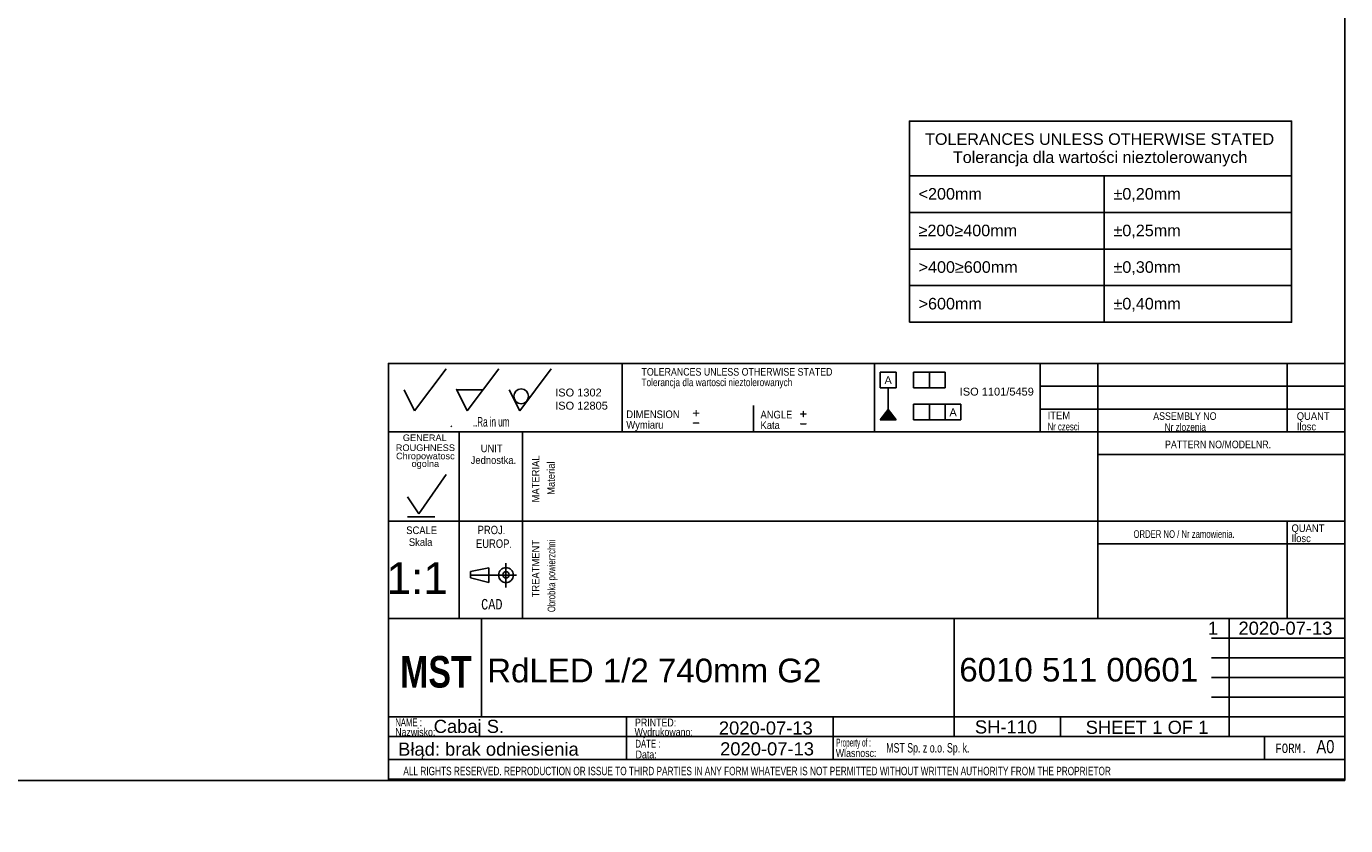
# Model space of a CAD drawing. Header units: millimetres. Extents: x 25 to 1167, y 11 to 816.
# Tile 9 of 18: x 916 to 1167, y 11 to 163. Entities that reach past the tile are written whole.
import ezdxf
from ezdxf.entities.mleader import LeaderData, LeaderLine
from ezdxf.enums import TextEntityAlignment as Align
from ezdxf.lldxf.tags import DXFTag
from ezdxf.math import Vec2, Vec3

# ---------------------------------------------------------------- set-up
doc = ezdxf.new("R2010")
doc.units = ezdxf.units.MM
doc.layers.add('10', color=7, linetype='Continuous')
doc.layers.add('Default', color=7, linetype='Continuous')
doc.styles.add('SEACAD_Arial', font='arial.ttf')
doc.styles.add('SEACAD_Lucida_Console', font='lucon.TTF', dxfattribs={"width": 0.8})
tags = doc.linetypes.add('CENTER2', pattern=[28.575, 19.05, -3.175, 3.175, -3.175]).pattern_tags.tags
tags[10:11] = [DXFTag(74, 4), DXFTag(75, 0), DXFTag(340, '0'), DXFTag(46, 0.0), DXFTag(50, 0.0), DXFTag(44, 0.0), DXFTag(45, 0.0)]
tags[8:9] = [DXFTag(74, 4), DXFTag(75, 0), DXFTag(340, '0'), DXFTag(46, 0.0), DXFTag(50, 0.0), DXFTag(44, 0.0), DXFTag(45, 0.0)]
tags[6:7] = [DXFTag(74, 4), DXFTag(75, 0), DXFTag(340, '0'), DXFTag(46, 0.0), DXFTag(50, 0.0), DXFTag(44, 0.0), DXFTag(45, 0.0)]
tags[4:5] = [DXFTag(74, 4), DXFTag(75, 0), DXFTag(340, '0'), DXFTag(46, 0.0), DXFTag(50, 0.0), DXFTag(44, 0.0), DXFTag(45, 0.0)]

# ---------------------------------------------------------------- blocks, each defined once
blk = doc.blocks.new('SE')
at = {"color": 7, "linetype": 'Continuous'}
for p, q in [((1084.18, 134.69), (1156.89, 134.69)), ((1121.25, 134.69), (1121.25, 127.72)), ((1084.18, 127.72), (1156.89, 127.72)), ((1121.25, 127.72), (1121.25, 120.75)), ((1084.18, 120.75), (1156.89, 120.75)), ((1121.25, 120.75), (1121.25, 113.78)), ((1084.18, 113.78), (1156.89, 113.78)), ((1121.25, 113.78), (1121.25, 106.82))]:
    blk.add_line(p, q, dxfattribs=at)
blk.add_lwpolyline([(1084.18, 106.82), (1084.18, 145.1), (1156.89, 145.1), (1156.89, 106.82), (1084.18, 106.82)], dxfattribs=at)
at = {"color": 7, "linetype": 'Continuous', "style": 'SEACAD_Arial'}
for s, p in [('TOLERANCES UNLESS OTHERWISE STATED', (1087.17, 142.77)), ('Tolerancja dla wartości nieztolerowanych', (1092.46, 139.32)), ('<200mm', (1085.94, 132.35)), ('±0,20mm', (1123.02, 132.35)), ('≥200≥400mm', (1085.94, 125.38)), ('±0,25mm', (1123.02, 125.38)), ('>400≥600mm', (1085.94, 118.42)), ('±0,30mm', (1123.02, 118.42)), ('>600mm', (1085.94, 111.45)), ('±0,40mm', (1123.02, 111.45))]:
    blk.add_text(s, height=2.2, dxfattribs=at).set_placement(p, align=Align.TOP_LEFT)
blk = doc.blocks.new('SEANNOT_GROUP18')
at = {"layer": 'Default', "color": 7, "linetype": 'Continuous', "style": 'SEACAD_Arial'}
blk.add_text('RdLED 1/2 740mm G2', height=4.5, dxfattribs=at).set_placement((1003.86, 42.8), align=Align.TOP_LEFT)
blk = doc.blocks.new('SEANNOT_GROUP19')
at = {"layer": 'Default', "color": 7, "linetype": 'Continuous', "style": 'SEACAD_Arial'}
blk.add_text('6010 511 00601', height=4.5, dxfattribs=at).set_placement((1093.69, 42.95), align=Align.TOP_LEFT)
blk = doc.blocks.new('SEANNOT_GROUP20')
at = {"layer": 'Default', "color": 7, "linetype": 'Continuous', "style": 'SEACAD_Arial'}
blk.add_text('Cabaj S.', height=2.5, dxfattribs=at).set_placement((993.69, 31.17), align=Align.TOP_LEFT)
blk = doc.blocks.new('SEANNOT_GROUP21')
at = {"layer": 'Default', "color": 7, "linetype": 'Continuous', "style": 'SEACAD_Arial'}
blk.add_text('SH-110', height=2.5, dxfattribs=at).set_placement((1096.65, 31.06), align=Align.TOP_LEFT)
blk = doc.blocks.new('SEANNOT_GROUP22')
at = {"layer": 'Default', "color": 7, "linetype": 'Continuous', "style": 'SEACAD_Arial'}
blk.add_text('1:1', height=6, dxfattribs=at).set_placement((984.72, 61.13), align=Align.TOP_LEFT)
blk = doc.blocks.new('_Dot')
at = {"color": 0, "linetype": 'ByBlock', "lineweight": -2}
blk.add_line((-0.5, 0), (-1, 0), dxfattribs=at)
at = {"color": 0, "linetype": 'ByBlock', "const_width": 0.5}
blk.add_lwpolyline([(-0.25, 0, 1), (0.25, 0, 1)], format="xyb", close=True, dxfattribs=at)
blk = doc.blocks.new('SEANNOT_GROUP24')
at = {"layer": 'Default', "color": 7, "linetype": 'Continuous', "style": 'SEACAD_Arial'}
blk.add_text('2020-07-13', height=2.5, dxfattribs=at).set_placement((1047.94, 30.86), align=Align.TOP_LEFT)
blk = doc.blocks.new('SEANNOT_GROUP25')
at = {"layer": 'Default', "color": 7, "linetype": 'Continuous', "style": 'SEACAD_Arial'}
blk.add_text('2020-07-13', height=2.5, dxfattribs=at).set_placement((1048.18, 26.89), align=Align.TOP_LEFT)
blk = doc.blocks.new('SEANNOT_GROUP26')
at = {"layer": 'Default', "color": 7, "linetype": 'Continuous', "style": 'SEACAD_Arial'}
blk.add_text('1    2020-07-13', height=2.5, dxfattribs=at).set_placement((1140.98, 49.85), align=Align.TOP_LEFT)
blk = doc.blocks.new('SEANNOT_GROUP27')
at = {"layer": 'Default', "color": 7, "linetype": 'Continuous', "style": 'SEACAD_Arial'}
for s, p in [('SHEET ', (1117.73, 30.99)), ('1', (1130.39, 30.99)), (' OF ', (1132.35, 30.99)), ('1', (1139.14, 30.99))]:
    blk.add_text(s, height=2.5, dxfattribs=at).set_placement(p, align=Align.TOP_LEFT)

msp = doc.modelspace()

# ---------------------------------------------------------------- hatches: boundary and pattern name
at = {"layer": 'Default', "linetype": 'Continuous'}
msp.add_hatch(color=7, dxfattribs=at).paths.add_polyline_path([(1080.154, 90.215), (1078.654, 88.23), (1081.654, 88.23)])

# ---------------------------------------------------------------- linework, layer by layer
at = {"layer": '10', "color": 7, "linetype": 'Continuous'}
for p, q in [((990.061, 89.968), (996.061, 97.968)), ((1000.061, 89.968), (1006.061, 97.968)), ((1010.061, 89.968), (1016.061, 97.968)), ((1029.561, 98.968), (1029.561, 85.968)), ((1077.561, 98.968), (1077.561, 85.968)), ((1109.061, 98.968), (1109.061, 85.968)), ((1120.061, 98.968), (1120.061, 50.468)), ((1156.061, 98.968), (1156.061, 85.968)), ((988.061, 93.968), (990.061, 89.968)), ((998.061, 93.968), (1003.061, 93.968)), ((998.061, 93.968), (1000.061, 89.968)), ((1008.061, 93.968), (1010.061, 89.968)), ((1167.061, 94.634), (1109.061, 94.634)), ((1054.561, 90.968), (1054.561, 85.968)), ((1167.061, 90.301), (1109.061, 90.301)), ((1167.061, 85.968), (985.061, 85.968)), ((996.935, 86.894), (997.111, 87.1)), ((998.561, 85.968), (998.561, 50.468)), ((998.561, 85.968), (998.561, 51.968)), ((1010.561, 85.968), (1010.561, 50.468)), ((1167.061, 81.634), (1120.061, 81.634)), ((990.863, 70.332), (996.062, 77.837)), ((988.721, 73.614), (990.863, 70.332)), ((1167.061, 68.968), (985.061, 68.968)), ((988.721, 69.793), (993.92, 69.793)), ((1156.061, 68.968), (1156.061, 50.468)), ((1167.061, 64.634), (1120.061, 64.634)), ((1007.436, 60.943), (1007.436, 56.335)), ((1007.436, 60.943), (1007.436, 56.335)), ((1000.707, 59.383), (1004.192, 60.075)), ((1000.707, 58.19), (1000.707, 59.383)), ((1004.192, 57.306), (1000.707, 58.19)), ((1004.192, 60.075), (1004.192, 57.306)), ((1092.686, 50.468), (985.061, 50.468)), ((1092.561, 50.468), (985.061, 50.468)), ((1002.78, 31.718), (1002.78, 50.468)), ((1141.686, 50.468), (1167.186, 50.468)), ((1145.061, 27.968), (1145.061, 50.468)), ((1141.686, 46.718), (1167.186, 46.718)), ((1141.686, 42.968), (1167.186, 42.968)), ((1141.686, 39.218), (1167.186, 39.218)), ((1141.686, 35.468), (1167.186, 35.468)), ((985.061, 31.718), (1167.186, 31.718)), ((1030.371, 31.673), (1030.371, 23.548)), ((1069.672, 31.673), (1069.672, 23.548)), ((1112.936, 31.718), (1112.936, 27.968)), ((985.061, 27.968), (1141.686, 27.968)), ((1151.748, 27.968), (1151.748, 23.593)), ((985.061, 23.593), (1167.061, 23.593))]:
    msp.add_line(p, q, dxfattribs=at)
at = {"layer": '10', "color": 7, "linetype": 'CENTER2'}
msp.add_line((1000.707, 58.69), (1009.422, 58.69), dxfattribs=at)
at = {"layer": '10', "color": 7, "linetype": 'Continuous'}
for points in [[(1167.061, 19.843), (1167.061, 98.968), (985.061, 98.968), (985.061, 19.843), (1167.061, 19.843)], [(1092.686, 50.468), (1092.686, 27.968), (1167.061, 27.968), (1167.061, 50.468), (1092.686, 50.468)]]:
    msp.add_lwpolyline(points, dxfattribs=at)
for centre, radius in [((1010.333, 92.722), 1.402), ((1007.436, 58.691), 1.415), ((1007.436, 58.749), 0.607)]:
    msp.add_circle(centre, radius, dxfattribs=at)
msp.add_point((998.061, 93.968), dxfattribs=at)
at = {"layer": 'Default', "color": 7, "linetype": 'Continuous'}
for p, q in [((1167.015, 19.609), (1167.015, 816.462)), ((1078.654, 94.321), (1078.654, 97.321)), ((1078.654, 97.321), (1081.654, 97.321)), ((1081.654, 97.321), (1081.654, 94.321)), ((1084.99, 94.321), (1084.99, 97.321)), ((1084.99, 97.321), (1090.99, 97.321)), ((1087.99, 97.321), (1087.99, 94.321)), ((1090.99, 97.321), (1090.99, 94.321)), ((1081.654, 94.321), (1078.654, 94.321)), ((1080.154, 90.215), (1080.154, 94.321)), ((1090.99, 94.321), (1084.99, 94.321)), ((1084.99, 88.23), (1084.99, 91.23)), ((1084.99, 91.23), (1093.99, 91.23)), ((1087.99, 91.23), (1087.99, 88.23)), ((1090.99, 88.23), (1090.99, 91.23)), ((1093.99, 91.23), (1093.99, 88.23)), ((1078.654, 88.23), (1080.154, 90.215)), ((1081.654, 88.23), (1078.654, 88.23)), ((1080.154, 90.215), (1081.654, 88.23)), ((1093.99, 88.23), (1084.99, 88.23)), ((25.309, 19.609), (1167.015, 19.609))]:
    msp.add_line(p, q, dxfattribs=at)

# ---------------------------------------------------------------- block references
msp.add_blockref('SE', (0, 0))
at = {"layer": 'Default'}
for name in ['SEANNOT_GROUP22', 'SEANNOT_GROUP26', 'SEANNOT_GROUP18', 'SEANNOT_GROUP19', 'SEANNOT_GROUP20', 'SEANNOT_GROUP24', 'SEANNOT_GROUP21', 'SEANNOT_GROUP27', 'SEANNOT_GROUP25']:
    msp.add_blockref(name, (0, 0), dxfattribs=at)

# ---------------------------------------------------------------- texts
at = {"layer": '10', "attachment_point": 1}
for s, insert, char_height, width, style in [('{\\farial rounded mt|b0||i0||c0|p34;\\C7;\\H1.45000002;\\W0.83002;TOLERANCES UNLESS OTHERWISE STATED}', (1033.217, 98.105), 1.45, 38.61414, 'SEACAD_Arial'), ('{\\farial rounded mt|b0||i0||c0|p34;\\C7;\\H1.45000002;\\W0.77704;Tolerancja dla wartosci nieztolerowanych}', (1033.217, 96.105), 1.45, 36.02936, 'SEACAD_Arial'), ('{\\farial rounded mt|b0||i0||c0|p34;\\C7;\\H1.8;\\W0.608;..Ra in um}', (1001.125, 88.768), 1.8, 8.92175, 'SEACAD_Arial'), ('{\\farial rounded mt|b0||i0||c0|p34;\\C7;\\H1.45000002;\\W0.883;Wymiaru}', (1030.332, 88.025), 1.45, 8.67569, 'SEACAD_Arial'), ('{\\farial rounded mt|b0||i0||c0|p34;\\C7;\\H1.45000002;\\W0.883;DIMENSION}', (1030.332, 90.025), 1.45, 10.15001, 'SEACAD_Arial'), ('{\\farial rounded mt|b0||i0||c0|p34;\\C7;\\H1.45000002;\\W0.883;ANGLE}', (1055.86, 89.961), 1.45, 6.05218, 'SEACAD_Arial'), ('{\\farial rounded mt|b0||i0||c0|p34;\\C7;\\H1.45000002;\\W0.883;Kata}', (1055.86, 87.961), 1.45, 5.07501, 'SEACAD_Arial'), ('{\\farial rounded mt|b0||i0||c0|p34;\\C7;\\H1.45000002;\\W0.883;ITEM}', (1110.5, 89.81), 1.45, 4.25544, 'SEACAD_Arial'), ('{\\farial rounded mt|b0||i0||c0|p34;\\C7;\\H1.45000002;\\W0.83002;ASSEMBLY NO}', (1130.579, 89.684), 1.45, 12.82936, 'SEACAD_Arial'), ('{\\farial rounded mt|b0||i0||c0|p34;\\C7;\\H1.45000002;\\W0.883;QUANT}', (1157.891, 89.684), 1.45, 6.24131, 'SEACAD_Arial'), ('{\\farial rounded mt|b0||i0||c0|p34;\\C7;\\H1.45000002;\\W0.72406;Nr czesci }', (1110.5, 87.684), 1.45, 7.78588, 'SEACAD_Arial'), ('{\\farial rounded mt|b0||i0||c0|p34;\\C7;\\H1.45000002;\\W0.77704;Nr zlozenia}', (1132.743, 87.584), 1.45, 9.50428, 'SEACAD_Arial'), ('{\\farial rounded mt|b0||i0||c0|p34;\\C7;\\H1.45000002;\\W0.883;Ilosc}', (1157.891, 87.684), 1.45, 6.93479, 'SEACAD_Arial'), ('{\\farial rounded mt|b0||i0||c0|p34;\\C7;\\H1.45000002;\\W0.883;UNIT}', (1002.627, 83.54), 1.45, 4.16088, 'SEACAD_Arial'), ('{\\farial rounded mt|b0||i0||c0|p34;\\C7;\\H1.45000002;\\W0.83002;PATTERN NO/MODELNR.}', (1132.833, 84.289), 1.45, 21.43479, 'SEACAD_Arial'), ('{\\farial rounded mt|b0||i0||c0|p34;\\C7;\\H1.45000002;\\W0.883;Jednostka.}', (1000.724, 81.302), 1.45, 8.72628, 'SEACAD_Arial'), ('{\\farial rounded mt|b0||i0||c0|p34;\\C7;\\H1.45000002;\\W0.883;SCALE}', (988.461, 67.955), 1.45, 5.86305, 'SEACAD_Arial'), ('{\\farial rounded mt|b0||i0||c0|p34;\\C7;\\H1.60000002;\\W0.8;PROJ.}', (1002.048, 68.091), 1.6, 5.11305, 'SEACAD_Arial'), ('{\\farial rounded mt|b0||i0||c0|p34;\\C7;\\H1.45000002;\\W0.883;QUANT}', (1156.891, 68.35), 1.45, 6.24131, 'SEACAD_Arial'), ('{\\farial rounded mt|b0||i0||c0|p34;\\C7;\\H1.45000002;\\W0.883;Skala}', (988.962, 65.702), 1.45, 5.77723, 'SEACAD_Arial'), ('{\\farial rounded mt|b0||i0||c0|p34;\\C7;\\H1.60000002;\\W0.8;EUROP.}', (1001.731, 65.485), 1.6, 6.64349, 'SEACAD_Arial'), ('{\\farial rounded mt|b0||i0||c0|p34;\\C7;\\H1.45000002;\\W0.72406;ORDER NO / Nr zamowienia.}', (1126.833, 67.235), 1.45, 25.03089, 'SEACAD_Arial'), ('{\\farial rounded mt|b0||i0||c0|p34;\\C7;\\H1.45000002;\\W0.883;Ilosc}', (1156.891, 66.43), 1.45, 6.93479, 'SEACAD_Arial'), ('{\\fLucida Console|b0||i0||c0|p34;\\C7;\\H1.99999998;\\W0.8;CAD}', (1002.71, 54.16), 2, 4.53334, 'SEACAD_Lucida_Console'), ('{\\farial rounded mt|b0||i0||c0|p34;\\C7;\\H1.5;\\W0.704;NAME :}', (986.362, 31.441), 1.5, 5.5761, 'SEACAD_Arial'), ('{\\farial rounded mt|b0||i0||c0|p34;\\C7;\\H1.5;\\W0.8;PRINTED:}', (1031.99, 31.396), 1.5, 8.9879, 'SEACAD_Arial'), ('{\\farial rounded mt|b0||i0||c0|p34;\\C7;\\H1.5;\\W0.8;Nazwisko:}', (986.362, 29.594), 1.5, 7.67838, 'SEACAD_Arial'), ('{\\farial rounded mt|b0||i0||c0|p34;\\C7;\\H1.5;\\W0.8;Wydrukowano:}', (1031.902, 29.586), 1.5, 11.43865, 'SEACAD_Arial'), ('{\\farial rounded mt|b0||i0||c0|p34;\\C7;\\H1.5;\\W0.46208;Property of :}', (1070.271, 27.578), 1.5, 8.86958, 'SEACAD_Arial'), ('{\\farial rounded mt|b0||i0||c0|p34;\\C7;\\H1.5;\\W0.704;DATE :}', (1032.056, 27.369), 1.5, 5.2174, 'SEACAD_Arial'), ('{\\farial rounded mt|b0||i0||c0|p34;\\C7;\\H1.5;\\W0.8;Data:}', (1032.099, 25.319), 1.5, 6.19566, 'SEACAD_Arial'), ('{\\farial rounded mt|b0||i0||c0|p34;\\C7;\\H1.5;\\W0.8;Wlasnosc:}', (1070.188, 25.594), 1.5, 10.89131, 'SEACAD_Arial'), ('{\\farial rounded mt|b0||i0||c0|p34;\\C7;\\H1.8;\\W0.667;MST Sp. z o.o. Sp. k.}', (1079.775, 26.741), 1.8, 73.73694, 'SEACAD_Arial'), ('{\\fLucida Console|b0||i0||c0|p34;\\C7;\\H1.8;\\W0.8;FORM.}', (1153.811, 26.643), 1.8, 6.80001, 'SEACAD_Lucida_Console'), ('{\\farial rounded mt|b0||i0||c0|p34;\\C7;\\H2.50000002;\\W0.8;A0}', (1161.638, 27.312), 2.5, 4.42077, 'SEACAD_Arial'), ('{\\farial rounded mt|b0||i0||c0|p34;\\C7;\\H1.60000002;\\W0.704;ALL RIGHTS RESERVED. REPRODUCTION OR ISSUE TO THIRD PARTIES IN ANY FORM WHATEVER IS NOT PERMITTED WITHOUT WRITTEN AUTHORITY FROM THE PROPRIETOR}', (987.908, 22.22), 1.6, 148.00001, 'SEACAD_Arial')]:
    msp.add_mtext(s, dxfattribs=dict(at, insert=insert, char_height=char_height, width=width, style=style))
at = {"layer": '10', "char_height": 1.25, "attachment_point": 1}
for s, insert, width in [('{\\fArial|b0||i0||c0|p34;\\C7;\\H1.2499998;\\W1.;GENERAL}', (987.813, 85.461), 8.3424), ('{\\fArial|b0||i0||c0|p34;\\C7;\\H1.2499998;\\W1.;ROUGHNESS}', (986.478, 83.567), 11.22283)]:
    msp.add_mtext(s, dxfattribs=dict(at, insert=insert, width=width))
at = {"layer": '10', "insert": (992.097, 80.439), "char_height": 1.25, "width": 11.65265, "attachment_point": 5, "line_spacing_factor": 0.7}
msp.add_mtext('{\\fArial|b0||i0||c0|p34;\\C7;\\H1.24999998;\\W1.;Chropowatosc\\P}{\\fArial|b0||i0||c0|p34;\\C7;\\H1.24999998;\\W1.;ogolna}', dxfattribs=at)
at = {"layer": '10', "char_height": 1.45, "attachment_point": 1, "rotation": 89.99999, "style": 'SEACAD_Arial'}
for s, insert, width in [('{\\farial rounded mt|b0||i0||c0|p34;\\C7;\\H1.45000002;\\W0.883;MATERIAL}', (1012.362, 72.526), 8.92066), ('{\\farial rounded mt|b0||i0||c0|p34;\\C7;\\H1.45000002;\\W0.883;Material}', (1015.282, 73.968), 7.15315), ('{\\farial rounded mt|b0||i0||c0|p34;\\C7;\\H1.45000002;\\W0.72406;Obrobka powierzchni}', (1015.362, 51.66), 17.04755), ('{\\farial rounded mt|b0||i0||c0|p34;\\C7;\\H1.45000002;\\W0.883;TREATMENT}', (1012.362, 54.464), 10.87501)]:
    msp.add_mtext(s, dxfattribs=dict(at, insert=insert, width=width))
at = {"layer": 'Default'}
for s, insert, char_height, width, attachment_point in [('{\\fArial CE|b0||i0||c0|p34;\\C7;\\H1.5;\\W1.;A}', (1080.148, 96.544), 1.5, 1.40218, 2), ('{\\fArial|b0||i0||c0|p34;\\C7;\\H1.5;\\W1.;ISO 1302 \\P}{\\fArial|b0||i0||c0|p34;\\C7;\\H1.5;\\W1.;ISO 12805}', (1016.798, 94.192), 1.5, 10.48633, 1), ('{\\fArial|b0||i0||c0|p34;\\C7;\\H1.5;\\W1.;ISO 1101/5459}', (1100.817, 94.363), 1.5, 14.98601, 2), ('{\\fSolid Edge ISO|b0||i0||c0|p34;\\C7;\\H2.5;\\W1.;+\\P}', (1042.802, 91.021), 2.5, 1.88245, 1), ('{\\fSolid Edge ISO|b0||i0||c0|p34;\\C7;\\H2.5;\\W1.;+\\P}', (1063.195, 90.864), 2.5, 1.88245, 1), ('{\\fArial CE|b0||i0||c0|p34;\\C7;\\H1.5;\\W1.;A}', (1092.504, 90.419), 1.5, 1.40218, 2), ('{\\fSolid Edge ISO|b0||i0||c0|p34;\\C7;\\H2.5;\\W1.;-\\P}', (1042.802, 89.138), 2.5, 1.88245, 1), ('{\\fSolid Edge ISO|b0||i0||c0|p34;\\C7;\\H2.5;\\W1.;-\\P}', (1063.195, 88.981), 2.5, 1.88245, 1), ('{\\fImpact|b0||i0||c0|p34;\\C7;\\H6.;\\W1.;MST}', (987.316, 43.3), 6, 14.45318, 1)]:
    msp.add_mtext(s, dxfattribs=dict(at, insert=insert, char_height=char_height, width=width, attachment_point=attachment_point))

# ---------------------------------------------------------------- leaders
at = {"layer": 'Default', "color": 7, "linetype": 'Continuous'}
ml = msp.add_multileader_mtext('Standard', dxfattribs=at)
ml.set_content('{\\pxsm0.9;\\fArial|b0||i0||c0|p34;\\W1.; Błąd: brak odniesienia\\P}', color=256)
ml.set_leader_properties()
ml.set_arrow_properties(name='DOT')
ml.build(insert=Vec2(0, 0))
ml.multileader.update_dxf_attribs({"leader_type": 0, "dogleg_length": 0, "arrow_head_size": 2.5})
ctx = ml.context
ctx.base_point, ctx.char_height, ctx.arrow_head_size, ctx.landing_gap_size = Vec3(983.946, 25.22), 2.5, 2.5, 0.875
ctx.mtext.insert = Vec3(985.946, 26.836)

doc.saveas('drawing.dxf')
